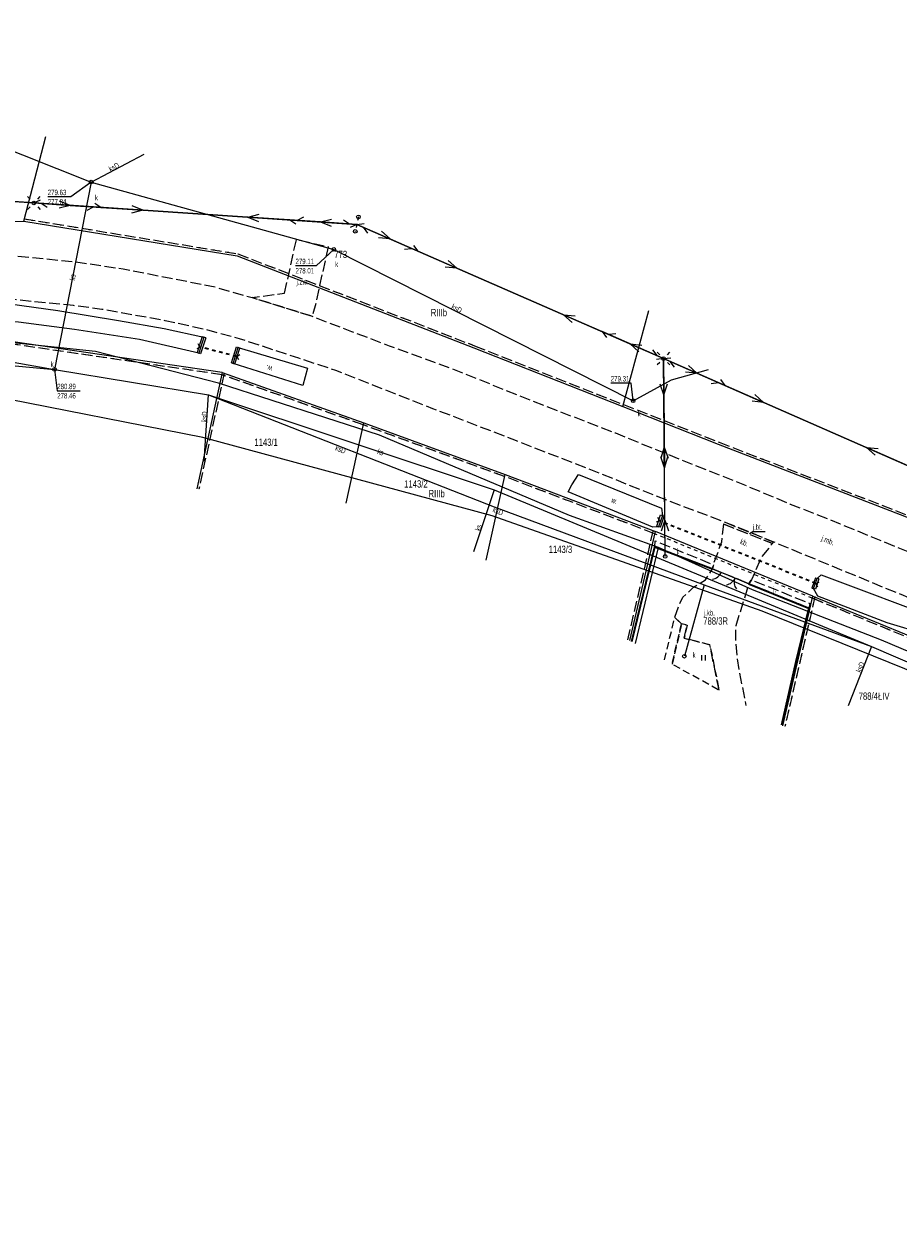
# Model space of a CAD drawing. Header units: metres. Extents: x 7428509 to 7430603, y 5527625 to 5529161.
# Tile 19 of 29: x 7430293 to 7430414, y 5527644 to 5527808. Entities that reach past the tile are written whole.
import ezdxf
from ezdxf.enums import TextEntityAlignment as Align

# ---------------------------------------------------------------- set-up
doc = ezdxf.new("R2010")
doc.units = ezdxf.units.M
doc.header["$MEASUREMENT"] = 0
for name, pattern in [('0.5_0.5', [1, 0.5, -0.5]), ('1.0_0.5', [1.5, 1, -0.5]), ('1.5_0.5', [2, 1.5, -0.5]), ('219-500', [0]), ('otkz_500', [1, 0.5, -0.5]), ('otob_500', [0]), ('otof_500', [0]), ('suep_nn_500', [0]), ('supp_500', [1, 0.5, -0.5]), ('sutp_500', [0])]:
    doc.linetypes.add(name, pattern=pattern)
doc.layers.get('0').update_dxf_attribs({"color": 2, "linetype": 'CONTINUOUS', "lineweight": 5})
for name, color, linetype in [('210-oznaczenie konturu użytku gruntowego', 7, 'CONTINUOUS'), ('211-numer działki ewidencyjnej', 7, 'CONTINUOUS'), ('217-Granica konturu po granicy działki', 7, 'CONTINUOUS'), ('218-Granica użytku po granicy działki', 7, 'CONTINUOUS'), ('219-działka ewidencyjna', 7, 'CONTINUOUS'), ('brama', 7, 'CONTINUOUS'), ('chodnik', 7, 'CONTINUOUS'), ('furtka', 7, 'CONTINUOUS'), ('jezdnia', 7, 'CONTINUOUS'), ('jezdnia-Atr17', 7, 'CONTINUOUS'), ('latarnia', 7, 'CONTINUOUS'), ('obszar utwardzony', 7, 'CONTINUOUS'), ('obszar utwardzony-Atr17', 7, 'CONTINUOUS'), ('ogrodzenie trwałe', 7, 'CONTINUOUS'), ('podpora (punkt)', 7, 'CONTINUOUS'), ('przepust', 7, 'CONTINUOUS'), ('przewód elektroenergetyczny niskiego napięcia', 7, 'CONTINUOUS'), ('przewód gazowy', 7, 'CONTINUOUS'), ('przewód kanalizacyjny', 7, 'CONTINUOUS'), ('przewód kanalizacyjny-Atr1', 7, 'CONTINUOUS'), ('przewód telekomunikacyjny napowietrzny', 7, 'CONTINUOUS'), ('przewód wodociągowy', 7, 'CONTINUOUS'), ('rzędna', 7, 'CONTINUOUS'), ('rzędna-Atr2', 7, 'CONTINUOUS'), ('rzędna-Atr3', 7, 'CONTINUOUS'), ('rów przydrożny (poligon)', 7, 'CONTINUOUS'), ('rów przydrożny (poligon)-Atr17', 7, 'CONTINUOUS'), ('studnia kanalizacyjna', 7, 'CONTINUOUS'), ('studnia kanalizacyjna-Atr17', 7, 'CONTINUOUS'), ('słup przewodów napowietrznych', 7, 'CONTINUOUS'), ('trawnik', 7, 'CONTINUOUS'), ('właz do komory lub kanału - okrągły', 7, 'CONTINUOUS'), ('właz do komory lub kanału - okrągły-Atr17', 7, 'CONTINUOUS'), ('ściana oporowa (linia)', 7, 'CONTINUOUS')]:
    doc.layers.add(name, color=color, linetype=linetype)
doc.styles.get("Standard").update_dxf_attribs({"font": 'Working1250', "width": 0.75})
doc.linetypes.add('902-500', pattern='A,3.75,0,[1,ksztalty.shx,S=0.5,R=0,X=0,Y=0],3.75', length=7.5)
doc.linetypes.add('otdn_500_short', pattern='A,2.5,0,[21,ksztalty.shx,S=0.5,R=0,X=-1,Y=0],0.5', length=3)

# ---------------------------------------------------------------- blocks, each defined once
blk = doc.blocks.new('IB04')
at = {"color": 0, "linetype": 'Continuous', "lineweight": 13}
blk.add_circle((0, 0), 0.25, dxfattribs=at)
blk = doc.blocks.new('SM01')
at = {"color": 0, "linetype": 'Continuous', "lineweight": 13}
for p, q in [((-0.53, 0.531), (-0.883, 0.884)), ((0.531, 0.531), (0.884, 0.884)), ((-0.53, -0.53), (-0.883, -0.883)), ((0.531, -0.53), (0.884, -0.883))]:
    blk.add_line(p, q, dxfattribs=at)
blk.add_circle((0, 0), 0.25, dxfattribs=at)
blk = doc.blocks.new('PW01')
at = {"linetype": 'Continuous', "lineweight": 13}
h = blk.add_hatch(color=0, dxfattribs=at)
edge = h.paths.add_edge_path()
edge.add_arc((0, 0), 0.045, 0, 360)
blk = doc.blocks.new('US15')
at = {"color": 0, "linetype": 'Continuous', "lineweight": 13}
blk.add_circle((0, 0), 0.25, dxfattribs=at)
blk = doc.blocks.new('US22')
at = {"color": 0, "linetype": 'Continuous', "lineweight": 13}
blk.add_circle((0, 0), 0.25, dxfattribs=at)
blk = doc.blocks.new('SM05')
at = {"color": 0, "linetype": 'Continuous', "lineweight": 13}
blk.add_circle((0, 0), 0.25, dxfattribs=at)
blk = doc.blocks.new('SUEP1')
at = {"color": 0, "linetype": 'Continuous'}
for p, q in [((0, 0), (5, 0)), ((5, 0), (3.5, 0.5)), ((5, 0), (3.5, -0.5)), ((5, 0), (15, 0)), ((15, 0), (13.5, 0.5)), ((15, 0), (13.5, -0.5))]:
    blk.add_line(p, q, dxfattribs=at)
blk = doc.blocks.new('IB05')
at = {"color": 0, "linetype": 'Continuous', "lineweight": 13}
for q in [(0.354, 0.354), (0.354, -0.354)]:
    blk.add_line((0, 0), q, dxfattribs=at)
blk = doc.blocks.new('OK04')
at = {"color": 0, "linetype": 'Continuous', "lineweight": 0}
blk.add_arc((1.5, 0.001), 1.5, 120, 180, dxfattribs=at)
blk = doc.blocks.new('OK02')
at = {"color": 0, "linetype": 'Continuous', "lineweight": 0}
for centre, start, end in [((-1.5, 0), 0, 60), ((1.5, 0), 120, 180)]:
    blk.add_arc(centre, 1.5, start, end, dxfattribs=at)
blk = doc.blocks.new('SUTP')
at = {"color": 0, "linetype": 'Continuous'}
for p, q in [((0, 0), (0.866, 0.5)), ((0, 0), (9.232, 0)), ((1.866, -0.5), (1, 0)), ((7.366, -0.5), (8.232, 0)), ((9.232, 0), (8.366, 0.5))]:
    blk.add_line(p, q, dxfattribs=at)
blk = doc.blocks.new('TU04')
at = {"color": 0, "linetype": 'Continuous', "lineweight": 13}
for p, q in [((0, 0), (0, 0.75)), ((0.5, 0), (0.5, 0.75))]:
    blk.add_line(p, q, dxfattribs=at)

msp = doc.modelspace()

# ---------------------------------------------------------------- linework, layer by layer
at = {"layer": '217-Granica konturu po granicy działki', "color": 3, "linetype": '1.5_0.5', "lineweight": 18}
for p, q in [((7430293.48, 5527781.47), (7430293.48, 5527781.47)), ((7430293.48, 5527781.47), (7430293.48, 5527781.47)), ((7430293.48, 5527781.47), (7430322.79, 5527776.68)), ((7430322.79, 5527776.68), (7430322.79, 5527776.68)), ((7430322.79, 5527776.68), (7430322.79, 5527776.68)), ((7430322.85, 5527776.66), (7430322.85, 5527776.66)), ((7430322.85, 5527776.66), (7430322.85, 5527776.66)), ((7430322.85, 5527776.66), (7430355.4, 5527764.03)), ((7430320.66, 5527760.04), (7430280.33, 5527765.94)), ((7430355.4, 5527764.03), (7430355.4, 5527764.03)), ((7430355.4, 5527764.03), (7430355.4, 5527764.03)), ((7430355.4, 5527764.03), (7430355.4, 5527764.03)), ((7430355.4, 5527764.03), (7430355.4, 5527764.03)), ((7430355.4, 5527764.03), (7430375.89, 5527755.96)), ((7430320.99, 5527760.28), (7430317.49, 5527744.31)), ((7430340.07, 5527753.16), (7430320.6, 5527760.06)), ((7430320.6, 5527760.06), (7430320.6, 5527760.06)), ((7430320.6, 5527760.06), (7430320.6, 5527760.06)), ((7430320.66, 5527760.04), (7430320.66, 5527760.04)), ((7430320.66, 5527760.04), (7430320.66, 5527760.04)), ((7430320.99, 5527760.28), (7430320.99, 5527760.28)), ((7430320.99, 5527760.28), (7430320.99, 5527760.28)), ((7430375.89, 5527755.96), (7430375.89, 5527755.96)), ((7430375.89, 5527755.96), (7430375.89, 5527755.96)), ((7430375.89, 5527755.96), (7430375.89, 5527755.96)), ((7430375.89, 5527755.96), (7430375.89, 5527755.96)), ((7430375.89, 5527755.96), (7430389.04, 5527750.76)), ((7430359.51, 5527746.07), (7430340.07, 5527753.16)), ((7430340.07, 5527753.16), (7430340.07, 5527753.16)), ((7430340.07, 5527753.16), (7430340.07, 5527753.16)), ((7430340.07, 5527753.16), (7430340.07, 5527753.16)), ((7430340.07, 5527753.16), (7430340.07, 5527753.16)), ((7430389.04, 5527750.76), (7430389.04, 5527750.76)), ((7430389.04, 5527750.76), (7430389.04, 5527750.76)), ((7430389.04, 5527750.76), (7430389.04, 5527750.76)), ((7430389.04, 5527750.76), (7430389.04, 5527750.76)), ((7430389.04, 5527750.76), (7430449.99, 5527727.22)), ((7430380.16, 5527738.2), (7430359.5, 5527746.07)), ((7430359.5, 5527746.07), (7430359.5, 5527746.07)), ((7430359.5, 5527746.07), (7430359.5, 5527746.07)), ((7430359.51, 5527746.07), (7430359.51, 5527746.07)), ((7430359.51, 5527746.07), (7430359.51, 5527746.07)), ((7430317.49, 5527744.31), (7430317.49, 5527744.31)), ((7430317.49, 5527744.31), (7430317.49, 5527744.31)), ((7430376.48, 5527723.59), (7430379.98, 5527738.55)), ((7430379.98, 5527738.55), (7430379.98, 5527738.55)), ((7430379.98, 5527738.55), (7430379.98, 5527738.55)), ((7430380.16, 5527738.2), (7430380.16, 5527738.2)), ((7430380.16, 5527738.2), (7430380.16, 5527738.2)), ((7430402.22, 5527729.56), (7430398.09, 5527711.71)), ((7430423.7, 5527720.34), (7430401.82, 5527729.35)), ((7430401.82, 5527729.35), (7430401.82, 5527729.35)), ((7430401.82, 5527729.35), (7430401.82, 5527729.35)), ((7430402.22, 5527729.56), (7430402.22, 5527729.56)), ((7430402.22, 5527729.56), (7430402.22, 5527729.56)), ((7430376.48, 5527723.59), (7430376.48, 5527723.59)), ((7430376.48, 5527723.59), (7430376.48, 5527723.59)), ((7430398.09, 5527711.71), (7430398.09, 5527711.71)), ((7430398.09, 5527711.71), (7430398.09, 5527711.71))]:
    msp.add_line(p, q, dxfattribs=at)
at = {"layer": '218-Granica użytku po granicy działki', "color": 3, "linetype": '0.5_0.5', "lineweight": 18}
for p, q in [((7430293.48, 5527781.47), (7430293.48, 5527781.47)), ((7430293.48, 5527781.47), (7430293.48, 5527781.47)), ((7430293.48, 5527781.47), (7430322.79, 5527776.68)), ((7430322.79, 5527776.68), (7430322.79, 5527776.68)), ((7430322.79, 5527776.68), (7430322.79, 5527776.68)), ((7430322.85, 5527776.66), (7430322.85, 5527776.66)), ((7430322.85, 5527776.66), (7430322.85, 5527776.66)), ((7430322.85, 5527776.66), (7430355.4, 5527764.03)), ((7430320.66, 5527760.04), (7430280.33, 5527765.94)), ((7430355.4, 5527764.03), (7430355.4, 5527764.03)), ((7430355.4, 5527764.03), (7430355.4, 5527764.03)), ((7430355.4, 5527764.03), (7430355.4, 5527764.03)), ((7430355.4, 5527764.03), (7430355.4, 5527764.03)), ((7430355.4, 5527764.03), (7430375.89, 5527755.96)), ((7430340.07, 5527753.16), (7430320.6, 5527760.06)), ((7430320.6, 5527760.06), (7430320.6, 5527760.06)), ((7430320.6, 5527760.06), (7430320.6, 5527760.06)), ((7430320.66, 5527760.04), (7430320.66, 5527760.04)), ((7430320.66, 5527760.04), (7430320.66, 5527760.04)), ((7430375.89, 5527755.96), (7430375.89, 5527755.96)), ((7430375.89, 5527755.96), (7430375.89, 5527755.96)), ((7430375.89, 5527755.96), (7430375.89, 5527755.96)), ((7430375.89, 5527755.96), (7430375.89, 5527755.96)), ((7430375.89, 5527755.96), (7430389.04, 5527750.76)), ((7430359.51, 5527746.07), (7430340.07, 5527753.16)), ((7430340.07, 5527753.16), (7430340.07, 5527753.16)), ((7430340.07, 5527753.16), (7430340.07, 5527753.16)), ((7430340.07, 5527753.16), (7430340.07, 5527753.16)), ((7430340.07, 5527753.16), (7430340.07, 5527753.16)), ((7430389.04, 5527750.76), (7430389.04, 5527750.76)), ((7430389.04, 5527750.76), (7430389.04, 5527750.76)), ((7430389.04, 5527750.76), (7430389.04, 5527750.76)), ((7430389.04, 5527750.76), (7430389.04, 5527750.76)), ((7430389.04, 5527750.76), (7430449.99, 5527727.22)), ((7430380.16, 5527738.2), (7430359.5, 5527746.07)), ((7430359.5, 5527746.07), (7430359.5, 5527746.07)), ((7430359.5, 5527746.07), (7430359.5, 5527746.07)), ((7430359.51, 5527746.07), (7430359.51, 5527746.07)), ((7430359.51, 5527746.07), (7430359.51, 5527746.07)), ((7430401.82, 5527729.35), (7430380.16, 5527738.2)), ((7430380.16, 5527738.2), (7430380.16, 5527738.2)), ((7430380.16, 5527738.2), (7430380.16, 5527738.2)), ((7430380.16, 5527738.2), (7430380.16, 5527738.2)), ((7430380.16, 5527738.2), (7430380.16, 5527738.2)), ((7430402.22, 5527729.56), (7430398.09, 5527711.71)), ((7430423.7, 5527720.34), (7430401.82, 5527729.35)), ((7430401.82, 5527729.35), (7430401.82, 5527729.35)), ((7430401.82, 5527729.35), (7430401.82, 5527729.35)), ((7430401.82, 5527729.35), (7430401.82, 5527729.35)), ((7430401.82, 5527729.35), (7430401.82, 5527729.35)), ((7430402.22, 5527729.56), (7430402.22, 5527729.56)), ((7430402.22, 5527729.56), (7430402.22, 5527729.56)), ((7430398.09, 5527711.71), (7430398.09, 5527711.71)), ((7430398.09, 5527711.71), (7430398.09, 5527711.71))]:
    msp.add_line(p, q, dxfattribs=at)
at = {"layer": '219-działka ewidencyjna', "color": 7, "linetype": '219-500', "lineweight": 18, "flags": 128}
for points in [[(7430293.43, 5527781.17), (7430296.44, 5527792.78)], [(7430255.16, 5527780.69), (7430293.43, 5527781.17)], [(7430293.43, 5527781.17), (7430322.74, 5527776.38)], [(7430322.74, 5527776.38), (7430355.29, 5527763.75)], [(7430375.78, 5527755.68), (7430379.37, 5527768.86)], [(7430320.7, 5527760.34), (7430280.37, 5527766.24)], [(7430355.29, 5527763.75), (7430375.78, 5527755.68)], [(7430320.7, 5527760.34), (7430317.19, 5527744.37)], [(7430320.7, 5527760.34), (7430340.17, 5527753.44)], [(7430375.78, 5527755.68), (7430388.93, 5527750.48)], [(7430337.75, 5527742.4), (7430340.17, 5527753.44)], [(7430340.17, 5527753.44), (7430359.61, 5527746.35)], [(7430388.93, 5527750.48), (7430449.88, 5527726.94)], [(7430357.02, 5527734.55), (7430359.61, 5527746.35)], [(7430359.61, 5527746.35), (7430380.27, 5527738.48)], [(7430376.77, 5527723.52), (7430380.27, 5527738.48)], [(7430401.93, 5527729.63), (7430380.27, 5527738.48)], [(7430397.79, 5527711.78), (7430401.93, 5527729.63)], [(7430401.93, 5527729.63), (7430423.81, 5527720.62)]]:
    msp.add_lwpolyline(points, dxfattribs=at)
at = {"layer": 'brama', "color": 7, "linetype": 'otob_500', "lineweight": 18, "flags": 128}
msp.add_lwpolyline([(7430393.13, 5527731.32), (7430389.32, 5527732.88)], dxfattribs=at)
at = {"layer": 'chodnik', "color": 7, "linetype": '1.0_0.5', "lineweight": 18, "flags": 128}
msp.add_lwpolyline([(7430381.53, 5527720.86), (7430382.94, 5527726.69), (7430383.87, 5527725.79), (7430382.57, 5527720.28)], dxfattribs=at)
at = {"layer": 'furtka', "color": 7, "linetype": 'otof_500', "lineweight": 18, "flags": 128}
msp.add_lwpolyline([(7430389.32, 5527732.88), (7430388.13, 5527733.36)], dxfattribs=at)
at = {"layer": 'jezdnia', "color": 7, "linetype": '1.5_0.5', "lineweight": 18, "flags": 128}
for points in [[(7430218.72, 5527774.18), (7430227.31, 5527774.43), (7430231.28, 5527774.78), (7430239.73, 5527775.28), (7430258.88, 5527776.6), (7430265.78, 5527776.94), (7430272.99, 5527777.08), (7430275.65, 5527777.09), (7430279.78, 5527777.08), (7430287.68, 5527776.81), (7430300.49, 5527775.58), (7430307.06, 5527774.6), (7430313.64, 5527773.32), (7430319.73, 5527772.11), (7430324.82, 5527770.64), (7430333.05, 5527768.08), (7430338.5, 5527766), (7430343.67, 5527764.03), (7430352.21, 5527760.93), (7430363.19, 5527756.51), (7430374.78, 5527752.04), (7430383.71, 5527748.4), (7430391.19, 5527745.47), (7430398.82, 5527742.26), (7430405.67, 5527739.56), (7430416.91, 5527734.95), (7430426.65, 5527730.94), (7430433.43, 5527728.12), (7430437.36, 5527726.5), (7430449.37, 5527721.78), (7430451.39, 5527720.79), (7430454.51, 5527719.6), (7430464.72, 5527715.44), (7430474.73, 5527710.97), (7430482.04, 5527707.47), (7430487.88, 5527704.42), (7430493.78, 5527701.27), (7430498.17, 5527698.65), (7430504.13, 5527695.31), (7430510.77, 5527690.85), (7430521, 5527683.91), (7430532.55, 5527676.34), (7430544.06, 5527668.43), (7430549.96, 5527664.51), (7430559.13, 5527658.16), (7430571.4, 5527649.51), (7430569.45, 5527643.86), (7430555.54, 5527653.3), (7430546.8, 5527659.2), (7430540.11, 5527663.7), (7430529.1, 5527671.25), (7430517.8, 5527679.08), (7430507.45, 5527686.02), (7430501.43, 5527689.95), (7430495.41, 5527693.93), (7430491.1, 5527696.25), (7430485.74, 5527699.33), (7430481.21, 5527701.81), (7430480.13, 5527702.35), (7430471.61, 5527706.18), (7430463.58, 5527709.54), (7430451.04, 5527714.69), (7430447.64, 5527716.07), (7430440.85, 5527718.96), (7430435.02, 5527721.25), (7430430.87, 5527722.99), (7430424.16, 5527725.77), (7430414.42, 5527729.68), (7430403.46, 5527734.19), (7430396.47, 5527737.08), (7430389.75, 5527739.82), (7430382.09, 5527742.69), (7430372.75, 5527746.43), (7430361.16, 5527750.96), (7430349.66, 5527755.38), (7430341.86, 5527758.43), (7430336.34, 5527760.63), (7430331.23, 5527762.31), (7430323.1, 5527764.98), (7430318.31, 5527766.28), (7430312.85, 5527767.47), (7430304.15, 5527769.03), (7430300.25, 5527769.55), (7430287.26, 5527770.83), (7430280.45, 5527771.04), (7430275.3, 5527771.07), (7430273.11, 5527771.05), (7430266.58, 5527770.97), (7430259.14, 5527770.67), (7430239.76, 5527769.43), (7430231.81, 5527768.91), (7430225.21, 5527768.56), (7430224.52, 5527768.48), (7430218.39, 5527768.43), (7430214.4, 5527768.28), (7430211.27, 5527768.15), (7430207.41, 5527768.07), (7430204.52, 5527768.02), (7430196.23, 5527768.43), (7430185.83, 5527769.19), (7430181.8, 5527769.85), (7430178.28, 5527770.29), (7430167.45, 5527772.79), (7430160.97, 5527774.51), (7430155.15, 5527776.42), (7430154.1, 5527776.75), (7430150.29, 5527778.22), (7430145.6, 5527780.1), (7430143.71, 5527781.18), (7430137.72, 5527783.81), (7430131.73, 5527786.81), (7430128.38, 5527788.35), (7430125.36, 5527789.94), (7430115.89, 5527795.58), (7430115.01, 5527796.13), (7430107.57, 5527800.55), (7430108.51, 5527808.26), (7430117.7, 5527801.33), (7430128.09, 5527795.14), (7430131.32, 5527793.39), (7430137.58, 5527790.41), (7430141.49, 5527788.64), (7430146.14, 5527786.64), (7430154.15, 5527783.23), (7430157.61, 5527782.02), (7430159.64, 5527781.2), (7430165.62, 5527779.38), (7430170.12, 5527778.22), (7430179.29, 5527776.08), (7430182.34, 5527775.63), (7430186.25, 5527774.99), (7430196.42, 5527774.2), (7430204.17, 5527774), (7430212.15, 5527774.03)], [(7430329.28, 5527771.24), (7430330.91, 5527778.63), (7430335.26, 5527777.64), (7430333.59, 5527769.94), (7430333.05, 5527768.08), (7430324.82, 5527770.64), (7430327.51, 5527771.01)], [(7430396.47, 5527737.08), (7430396.36, 5527736.85), (7430389.67, 5527739.51), (7430389.67, 5527739.85)], [(7430388.12, 5527733.36), (7430380.2, 5527736.39), (7430380.24, 5527737.22), (7430388.26, 5527733.94)], [(7430401.38, 5527727.98), (7430393.13, 5527731.32), (7430393.47, 5527731.85), (7430401.52, 5527728.62)]]:
    msp.add_lwpolyline(points, close=True, dxfattribs=at)
for points in [[(7430389.03, 5527716.67), (7430387.77, 5527722.94), (7430384.24, 5527723.83), (7430384.64, 5527725.62), (7430383.87, 5527725.79), (7430382.94, 5527726.69), (7430383.58, 5527728.55), (7430384.06, 5527729.46), (7430385.53, 5527730.85), (7430387.18, 5527731.84), (7430388.12, 5527733.36)], [(7430388.12, 5527733.36), (7430389.32, 5527732.88), (7430393.13, 5527731.32), (7430391.33, 5527725.54), (7430391.27, 5527724.05), (7430391.51, 5527721.11), (7430391.83, 5527719.11), (7430392.73, 5527714.6)]]:
    msp.add_lwpolyline(points, dxfattribs=at)
at = {"layer": 'jezdnia-Atr17', "color": 7, "flags": 128}
msp.add_lwpolyline([(7430393.22, 5527738.22), (7430393.66, 5527738.51), (7430395.35, 5527738.51)], dxfattribs=at)
at = {"layer": 'obszar utwardzony', "color": 7, "linetype": '1.5_0.5', "lineweight": 18, "flags": 128}
msp.add_lwpolyline([(7430389.67, 5527739.51), (7430396.36, 5527736.85), (7430394.84, 5527734.92), (7430393.47, 5527731.85), (7430393.13, 5527731.32), (7430389.32, 5527732.88), (7430388.12, 5527733.36), (7430388.26, 5527733.94), (7430389.42, 5527737.1)], close=True, dxfattribs=at)
at = {"layer": 'ogrodzenie trwałe', "color": 7, "linetype": '902-500', "lineweight": 35, "flags": 128}
for points in [[(7430377.05, 5527723.36), (7430380.2, 5527736.39), (7430388.13, 5527733.36), (7430388.12, 5527733.36), (7430388.14, 5527733.35)], [(7430393.13, 5527731.32), (7430401.38, 5527727.98), (7430399.59, 5527720.57)], [(7430399.59, 5527720.57), (7430397.63, 5527711.87)]]:
    msp.add_lwpolyline(points, dxfattribs=at)
at = {"layer": 'przepust', "color": 7, "linetype": 'otkz_500', "lineweight": 35, "flags": 128}
for points in [[(7430322.69, 5527762.56), (7430317.64, 5527763.85)], [(7430402.36, 5527731.35), (7430380.82, 5527739.97)]]:
    msp.add_lwpolyline(points, dxfattribs=at)
at = {"layer": 'przewód elektroenergetyczny niskiego napięcia', "color": 1, "linetype": 'suep_nn_500', "lineweight": 18, "flags": 128}
for points in [[(7430250.35, 5527786.69), (7430294.8, 5527783.65)], [(7430294.8, 5527783.65), (7430339.21, 5527780.71)], [(7430339.21, 5527780.71), (7430381.4, 5527762.27)], [(7430381.62, 5527735.07), (7430381.4, 5527762.27)], [(7430381.4, 5527762.27), (7430423.06, 5527744.01)]]:
    msp.add_lwpolyline(points, dxfattribs=at)
at = {"layer": 'przewód gazowy', "color": 52, "linetype": 'Continuous', "lineweight": 18, "flags": 128}
for points in [[(7430458.6, 5527703.63), (7430445.74, 5527709.46), (7430433.32, 5527714.28), (7430411.35, 5527723.57), (7430393.62, 5527730.49), (7430380.7, 5527736.28), (7430368.45, 5527740.71), (7430342.31, 5527751.74), (7430320.18, 5527758.87), (7430303.26, 5527763.24), (7430291.5, 5527764.47), (7430283.03, 5527765.82), (7430264.76, 5527765.57), (7430251.54, 5527765.13), (7430240.05, 5527764.29), (7430218.09, 5527762.27), (7430213.07, 5527762.5)], [(7430377.54, 5527723.09), (7430380.7, 5527736.28)]]:
    msp.add_lwpolyline(points, dxfattribs=at)
at = {"layer": 'przewód kanalizacyjny', "color": 34, "linetype": 'Continuous', "lineweight": 18, "flags": 128}
for points in [[(7430121.67, 5527803.79), (7430139.04, 5527794.84), (7430165.11, 5527784.96), (7430163.8, 5527769.36), (7430182.62, 5527764.59), (7430195.79, 5527763.28), (7430239.84, 5527764.04), (7430282.61, 5527763.44), (7430297.65, 5527760.78), (7430318.83, 5527757.27), (7430358.09, 5527744.23), (7430410.01, 5527722.7), (7430446.96, 5527706.78), (7430476.29, 5527691.86)], [(7430279.01, 5527795.88), (7430302.69, 5527786.52), (7430336.05, 5527777.27), (7430377.22, 5527756.46)], [(7430302.69, 5527786.52), (7430309.97, 5527790.37)], [(7430302.69, 5527786.52), (7430297.65, 5527760.78)], [(7430278.95, 5527762.49), (7430297.65, 5527760.78)], [(7430377.22, 5527756.46), (7430382.5, 5527759.35), (7430387.59, 5527760.78)], [(7430318.24, 5527748.18), (7430318.83, 5527757.27)], [(7430318.83, 5527757.27), (7430358.11, 5527741.91)], [(7430358.09, 5527744.23), (7430355.25, 5527735.72)], [(7430358.11, 5527741.91), (7430387, 5527731.19), (7430410.01, 5527722.7)], [(7430387, 5527731.19), (7430384.26, 5527721.35)], [(7430410.01, 5527722.7), (7430406.77, 5527714.53)]]:
    msp.add_lwpolyline(points, dxfattribs=at)
at = {"layer": 'przewód telekomunikacyjny napowietrzny', "color": 30, "linetype": 'sutp_500', "lineweight": 18, "flags": 128}
for points in [[(7430339.21, 5527780.71), (7430294.8, 5527783.65)], [(7430294.8, 5527783.65), (7430339.21, 5527780.71)], [(7430381.4, 5527762.27), (7430339.21, 5527780.71)], [(7430423.06, 5527744.01), (7430381.4, 5527762.27)]]:
    msp.add_lwpolyline(points, dxfattribs=at)
at = {"layer": 'przewód wodociągowy', "color": 5, "linetype": 'Continuous', "lineweight": 18, "flags": 128}
msp.add_lwpolyline([(7430459.26, 5527701.76), (7430457.79, 5527702.34), (7430427.73, 5527714.29), (7430394.98, 5527727.54), (7430357.85, 5527740.67), (7430318.04, 5527751.41), (7430288.62, 5527757.18), (7430235.63, 5527759.65), (7430198.47, 5527758.77), (7430195.01, 5527758.69)], dxfattribs=at)
at = {"layer": 'rzędna-Atr2', "color": 7, "flags": 128}
for points in [[(7430302.69, 5527786.52), (7430299.89, 5527784.49), (7430296.71, 5527784.49)], [(7430336.05, 5527777.27), (7430333.63, 5527775.01), (7430330.78, 5527775.01)], [(7430297.65, 5527760.78), (7430298.01, 5527757.83), (7430301.16, 5527757.83)], [(7430377.22, 5527756.46), (7430376.96, 5527758.88), (7430374.14, 5527758.88)]]:
    msp.add_lwpolyline(points, dxfattribs=at)
at = {"layer": 'rów przydrożny (poligon)', "color": 7, "linetype": 'Continuous', "lineweight": 18, "flags": 128}
for points in [[(7430224.59, 5527767.29), (7430261.21, 5527770.1), (7430270.14, 5527769.99), (7430281.8, 5527770.14), (7430291.49, 5527769.8), (7430298.08, 5527768.86), (7430306.46, 5527767.52), (7430312.72, 5527766.39), (7430318.19, 5527765.21), (7430317.48, 5527763.01), (7430309.32, 5527764.9), (7430300.39, 5527766.25), (7430292.68, 5527767.25), (7430286.94, 5527767.67), (7430278.83, 5527767.62), (7430268.63, 5527767.46), (7430260.48, 5527767.23), (7430224.63, 5527765.31), (7430224.91, 5527766.4)], [(7430322.89, 5527763.78), (7430332.41, 5527760.93), (7430331.77, 5527758.56), (7430322.2, 5527761.61)], [(7430369.7, 5527746.35), (7430381.13, 5527741.72), (7430381.23, 5527740.7), (7430380.72, 5527739.16), (7430379.94, 5527739.1), (7430368.26, 5527743.96), (7430368.79, 5527744.93)], [(7430440.49, 5527717.98), (7430439.44, 5527715.49), (7430423.97, 5527721.73), (7430417.32, 5527724.39), (7430412.13, 5527725.96), (7430402.61, 5527729.59), (7430402.04, 5527730.65), (7430402.53, 5527732.05), (7430403.08, 5527732.55), (7430420.17, 5527726.13)]]:
    msp.add_lwpolyline(points, close=True, dxfattribs=at)
at = {"layer": 'słup przewodów napowietrznych', "color": 7, "linetype": 'supp_500', "lineweight": 18, "flags": 128}
msp.add_lwpolyline([(7430339.43, 5527781.74), (7430338.99, 5527779.75)], dxfattribs=at)
at = {"layer": 'trawnik', "color": 7, "linetype": '1.0_0.5', "lineweight": 18, "flags": 128}
msp.add_lwpolyline([(7430384.64, 5527725.62), (7430384.24, 5527723.83), (7430387.77, 5527722.94), (7430389.03, 5527716.67), (7430382.57, 5527720.28), (7430383.87, 5527725.79)], close=True, dxfattribs=at)
at = {"layer": 'ściana oporowa (linia)', "color": 0, "linetype": 'otdn_500_short', "lineweight": 18}
for p, q in [((7430317.95, 5527765.29), (7430317.24, 5527763.09)), ((7430317.95, 5527765.29), (7430318.19, 5527765.21)), ((7430317.24, 5527763.09), (7430317.48, 5527763.01)), ((7430322.44, 5527761.53), (7430323.13, 5527763.7)), ((7430323.13, 5527763.7), (7430322.89, 5527763.78)), ((7430322.44, 5527761.53), (7430322.2, 5527761.61)), ((7430380.96, 5527739.08), (7430381.47, 5527740.62)), ((7430381.47, 5527740.62), (7430381.23, 5527740.7)), ((7430380.96, 5527739.08), (7430380.72, 5527739.16)), ((7430402.29, 5527732.13), (7430401.8, 5527730.73)), ((7430402.29, 5527732.13), (7430402.53, 5527732.05)), ((7430401.8, 5527730.73), (7430402.04, 5527730.65))]:
    msp.add_line(p, q, dxfattribs=at)
at = {"layer": 'ściana oporowa (linia)', "color": 0, "lineweight": 18}
for p, q in [((7430318.43, 5527765.13), (7430317.72, 5527762.93)), ((7430318.43, 5527765.13), (7430318.19, 5527765.21)), ((7430317.72, 5527762.93), (7430317.48, 5527763.01)), ((7430321.96, 5527761.69), (7430322.65, 5527763.86)), ((7430322.65, 5527763.86), (7430322.89, 5527763.78)), ((7430321.96, 5527761.69), (7430322.2, 5527761.61)), ((7430380.48, 5527739.24), (7430380.99, 5527740.78)), ((7430380.99, 5527740.78), (7430381.23, 5527740.7)), ((7430380.48, 5527739.24), (7430380.72, 5527739.16)), ((7430402.77, 5527731.97), (7430402.28, 5527730.57)), ((7430402.77, 5527731.97), (7430402.53, 5527732.05)), ((7430402.28, 5527730.57), (7430402.04, 5527730.65))]:
    msp.add_line(p, q, dxfattribs=at)

# ---------------------------------------------------------------- block references
at = {"layer": 'brama', "color": 7, "linetype": 'Continuous', "lineweight": 18, "rotation": 157.733}
msp.add_blockref('OK02', (7430391.22, 5527732.1), dxfattribs=at)
at = {"layer": 'furtka', "color": 7, "linetype": 'Continuous', "lineweight": 18, "rotation": 158.033}
msp.add_blockref('OK04', (7430389.32, 5527732.88), dxfattribs=at)
at = {"layer": 'latarnia', "color": 7, "linetype": 'Continuous', "lineweight": 18}
for p in [(7430294.8, 5527783.65), (7430381.4, 5527762.27)]:
    msp.add_blockref('SM01', p, dxfattribs=at)
at = {"layer": 'podpora (punkt)', "color": 7, "linetype": 'Continuous', "lineweight": 18}
msp.add_blockref('IB04', (7430294.8, 5527783.65), dxfattribs=at)
at = {"layer": 'przepust', "color": 7, "linetype": 'Continuous', "lineweight": 35}
for p, rotation in [((7430317.64, 5527763.85), 165.6699999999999), ((7430322.69, 5527762.56), 345.6700000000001), ((7430380.82, 5527739.97), 158.189), ((7430402.36, 5527731.35), 338.189)]:
    msp.add_blockref('IB05', p, dxfattribs=dict(at, rotation=rotation))
at = {"layer": 'przewód elektroenergetyczny niskiego napięcia', "color": 1, "linetype": 'Continuous', "lineweight": 18}
for p, rotation in [((7430294.8, 5527783.65), 176.088), ((7430294.8, 5527783.65), 356.212), ((7430339.21, 5527780.71), 176.212), ((7430339.21, 5527780.71), 336.391), ((7430381.4, 5527762.27), 156.391), ((7430381.4, 5527762.27), 336.3320000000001), ((7430381.4, 5527762.27), 270.463), ((7430381.62, 5527735.07), 90.463), ((7430423.06, 5527744.01), 156.332)]:
    msp.add_blockref('SUEP1', p, dxfattribs=dict(at, rotation=rotation))
at = {"layer": 'przewód telekomunikacyjny napowietrzny', "color": 30, "linetype": 'Continuous', "lineweight": 18}
for p, rotation in [((7430294.8, 5527783.65), 356.212), ((7430339.21, 5527780.71), 176.212), ((7430339.21, 5527780.71), 336.391), ((7430381.4, 5527762.27), 156.391), ((7430381.4, 5527762.27), 336.3320000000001)]:
    msp.add_blockref('SUTP', p, dxfattribs=dict(at, rotation=rotation))
at = {"layer": 'rzędna', "color": 34, "linetype": 'Continuous', "lineweight": 18}
for p in [(7430302.69, 5527786.52), (7430336.05, 5527777.27), (7430297.65, 5527760.78), (7430377.22, 5527756.46)]:
    msp.add_blockref('PW01', p, dxfattribs=at)
at = {"layer": 'studnia kanalizacyjna', "color": 34, "linetype": 'Continuous', "lineweight": 18}
for p in [(7430336.05, 5527777.27), (7430297.65, 5527760.78), (7430377.22, 5527756.46)]:
    msp.add_blockref('US15', p, dxfattribs=at)
at = {"layer": 'studnia kanalizacyjna', "color": 34, "linetype": 'Continuous', "lineweight": 18, "rotation": 74.37}
msp.add_blockref('US15', (7430384.26, 5527721.35), dxfattribs=at)
at = {"layer": 'słup przewodów napowietrznych', "color": 7, "linetype": 'Continuous', "lineweight": 18}
for name, p in [('SM05', (7430339.43, 5527781.74)), ('SM05', (7430338.99, 5527779.75)), ('US15', (7430381.62, 5527735.07))]:
    msp.add_blockref(name, p, dxfattribs=at)
at = {"layer": 'trawnik', "color": 7, "linetype": 'Continuous', "lineweight": 18}
msp.add_blockref('TU04', (7430386.67, 5527720.77), dxfattribs=at)
at = {"layer": 'właz do komory lub kanału - okrągły', "color": 7, "linetype": 'Continuous', "lineweight": 18}
msp.add_blockref('US22', (7430302.69, 5527786.52), dxfattribs=at)

# ---------------------------------------------------------------- texts
at = {"layer": '210-oznaczenie konturu użytku gruntowego', "color": 3, "linetype": 'Continuous', "lineweight": 18, "width": 0.79}
for s, p in [('RIIIb', (7430349.39, 5527768.09)), ('RIIIb', (7430349.08, 5527743.21)), ('R', (7430389.5, 5527725.7)), ('ŁIV', (7430410.89, 5527715.37))]:
    msp.add_text(s, height=1, dxfattribs=at).set_placement(p)
at = {"layer": '211-numer działki ewidencyjnej', "color": 7, "linetype": 'Continuous', "lineweight": 18, "width": 0.79}
for s, p in [('773', (7430337.88, 5527776.08)), ('1143/1', (7430328.35, 5527750.27)), ('1143/2', (7430348.96, 5527744.54)), ('1143/3', (7430368.83, 5527735.55)), ('788/3', (7430389.5, 5527725.7)), ('788/4', (7430410.88, 5527715.37))]:
    msp.add_text(s, height=1, dxfattribs=at).set_placement(p, align=Align.RIGHT)
at = {"layer": 'jezdnia-Atr17', "color": 7, "width": 0.667}
for s, p in [('j.zw.', (7430330.92, 5527772.44)), ('j.', (7430383.19, 5527735.45)), ('j.', (7430396.48, 5527730.15)), ('j.kb.', (7430386.93, 5527726.95)), ('j.kb.', (7430386.93, 5527726.95))]:
    msp.add_text(s, height=0.75, dxfattribs=at).set_placement(p)
msp.add_text('j.bt.', height=0.75, dxfattribs=at).set_placement((7430393.66, 5527738.52), align=Align.BOTTOM_LEFT)
msp.add_text('j.mb.', height=0.75, rotation=-22.463, dxfattribs=at).set_placement((7430403.02, 5527737.26))
at = {"layer": 'obszar utwardzony-Atr17', "color": 7, "width": 0.667}
msp.add_text('kb.', height=0.75, rotation=338.317, dxfattribs=at).set_placement((7430391.85, 5527736.82))
at = {"layer": 'przewód kanalizacyjny-Atr1', "color": 34, "width": 0.667}
for s, rotation, p in [('ksD', 27.789, (7430305.35, 5527787.92)), ('ksD', -26.881, (7430352.14, 5527769.14)), ('ksD', 86.224, (7430318.58, 5527753.54)), ('ks', 71.485, (7430356.17, 5527738.51)), ('ksD', 68.307, (7430408.55, 5527719.04))]:
    msp.add_text(s, height=0.75, rotation=rotation, dxfattribs=at).set_placement(p)
for rotation, p in [(78.921, (7430300.05, 5527773.03)), (-18.374, (7430342.08, 5527749.55))]:
    msp.add_text('ks', height=0.75, rotation=rotation, dxfattribs=at).set_placement(p, align=Align.MIDDLE_LEFT)
for rotation, p in [(-21.418, (7430336.44, 5527750.38)), (-21.358, (7430358.11, 5527741.91))]:
    msp.add_text('ksD', height=0.75, rotation=rotation, dxfattribs=at).set_placement(p, align=Align.TOP_LEFT)
at = {"layer": 'rzędna-Atr2', "color": 34, "width": 0.667}
for s, p in [('279.63', (7430296.71, 5527784.5)), ('279.11', (7430330.78, 5527775.02)), ('279.31', (7430374.14, 5527758.89)), ('280.89', (7430298.01, 5527757.84))]:
    msp.add_text(s, height=0.75, dxfattribs=at).set_placement(p, align=Align.BOTTOM_LEFT)
at = {"layer": 'rzędna-Atr3', "color": 34, "width": 0.667}
for s, p in [('277.84', (7430296.71, 5527783.22)), ('278.01', (7430330.78, 5527773.74)), ('278.46', (7430298.01, 5527756.56))]:
    msp.add_text(s, height=0.75, dxfattribs=at).set_placement(p, align=Align.BOTTOM_LEFT)
at = {"layer": 'rów przydrożny (poligon)-Atr17', "color": 7, "width": 0.667}
for rotation, p in [(163.334, (7430327.66, 5527761.16)), (337.408, (7430374.13, 5527742.54))]:
    msp.add_text('w.', height=0.75, rotation=rotation, dxfattribs=at).set_placement(p)
at = {"layer": 'studnia kanalizacyjna-Atr17', "color": 34, "width": 0.667}
for p in [(7430336.23, 5527774.85), (7430297.1, 5527761.11), (7430377.83, 5527754.32), (7430385.39, 5527721.14)]:
    msp.add_text('k', height=0.75, dxfattribs=at).set_placement(p)
at = {"layer": 'właz do komory lub kanału - okrągły-Atr17', "color": 7, "width": 0.667}
msp.add_text('k', height=0.75, dxfattribs=at).set_placement((7430303.2, 5527784.01))

doc.saveas('drawing.dxf')
